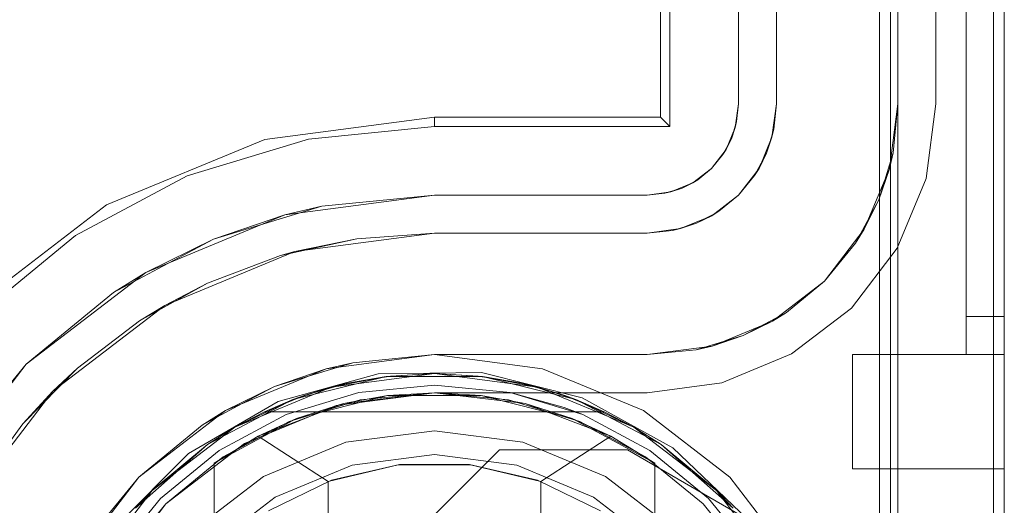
# Model space of a CAD drawing. Extents: x -620 to 300, y 62 to 1112.
# Tile 76 of 235: x -155.714 to -155.455, y 267.432 to 267.56. Entities that reach past the tile are written whole.
import ezdxf

# ---------------------------------------------------------------- set-up
doc = ezdxf.new("R2010")
doc.units = 0
doc.layers.get('0').update_dxf_attribs({"lineweight": 13})

# ---------------------------------------------------------------- blocks, each defined once
blk = doc.blocks.new('Blockreferenz-A06CPVISL0')
at = {"color": 251, "linetype": 'ByBlock', "lineweight": -2, "ltscale": 0.13, "true_color": 0x636363}
for p, q in [((-155.48762, 270.6621), (-155.48762, 267.3621)), ((-155.45474, 267.3621), (-155.45474, 270.6621)), ((-155.45763, 270.64178), (-155.45763, 267.3841)), ((-155.54274, 270.4921), (-155.54274, 267.5321)), ((-155.54527, 270.48957), (-155.54527, 267.53464)), ((-155.52474, 270.4861), (-155.52474, 267.5381)), ((-155.52474, 267.5381), (-155.52474, 270.4861)), ((-155.47274, 267.5381), (-155.47274, 270.4861)), ((-155.47274, 270.4861), (-155.47274, 267.5381)), ((-155.52474, 267.5381), (-155.52556, 267.53189)), ((-155.5252, 267.53342), (-155.52474, 267.5381)), ((-155.52474, 267.5381), (-155.5252, 267.53342)), ((-155.52474, 267.5381), (-155.52474, 267.5381)), ((-155.47533, 267.51843), (-155.47274, 267.5381)), ((-155.47274, 267.5381), (-155.47533, 267.51843)), ((-155.47274, 267.5381), (-155.47274, 267.5381)), ((-155.60474, 267.53464), (-155.6494, 267.52876)), ((-155.54527, 267.53464), (-155.60474, 267.53464)), ((-155.60474, 267.53464), (-155.60474, 267.5321)), ((-155.54527, 267.53464), (-155.54274, 267.5321)), ((-155.60474, 267.5321), (-155.63791, 267.52884)), ((-155.54274, 267.5321), (-155.60474, 267.5321)), ((-155.52556, 267.53189), (-155.52796, 267.5261)), ((-155.5252, 267.53342), (-155.52657, 267.52892)), ((-155.52657, 267.52892), (-155.52556, 267.53189)), ((-155.52556, 267.53189), (-155.5252, 267.53342)), ((-155.6494, 267.52876), (-155.69101, 267.51152)), ((-155.63791, 267.52884), (-155.6698, 267.51916)), ((-155.52657, 267.52892), (-155.52879, 267.52477)), ((-155.52796, 267.5261), (-155.52657, 267.52892)), ((-155.52796, 267.5261), (-155.53177, 267.52113)), ((-155.52879, 267.52477), (-155.52796, 267.5261)), ((-155.53177, 267.52113), (-155.52879, 267.52477)), ((-155.52879, 267.52477), (-155.53177, 267.52113)), ((-155.53177, 267.52113), (-155.53674, 267.51732)), ((-155.53541, 267.51815), (-155.53177, 267.52113)), ((-155.53177, 267.52113), (-155.53541, 267.51815)), ((-155.6698, 267.51916), (-155.69919, 267.50345)), ((-155.53541, 267.51815), (-155.53956, 267.51593)), ((-155.53674, 267.51732), (-155.53541, 267.51815)), ((-155.48292, 267.5001), (-155.47533, 267.51843)), ((-155.47533, 267.51843), (-155.48292, 267.5001)), ((-155.53956, 267.51593), (-155.54406, 267.51457)), ((-155.53674, 267.51732), (-155.54253, 267.51492)), ((-155.54253, 267.51492), (-155.53956, 267.51593)), ((-155.53956, 267.51593), (-155.53674, 267.51732)), ((-155.64408, 267.50893), (-155.60474, 267.5141)), ((-155.60474, 267.5141), (-155.6344, 267.51118)), ((-155.54874, 267.5141), (-155.60474, 267.5141)), ((-155.60474, 267.5141), (-155.54874, 267.5141)), ((-155.60474, 267.5141), (-155.60474, 267.5141)), ((-155.54253, 267.51492), (-155.54874, 267.5141)), ((-155.54874, 267.5141), (-155.54406, 267.51457)), ((-155.54406, 267.51457), (-155.54874, 267.5141)), ((-155.54874, 267.5141), (-155.54874, 267.5141)), ((-155.54406, 267.51457), (-155.54253, 267.51492)), ((-155.69101, 267.51152), (-155.72674, 267.4841)), ((-155.66291, 267.50253), (-155.6344, 267.51118)), ((-155.6344, 267.51118), (-155.64408, 267.50893)), ((-155.68074, 267.49374), (-155.64408, 267.50893)), ((-155.64408, 267.50893), (-155.66291, 267.50253)), ((-155.69919, 267.50345), (-155.72495, 267.48231)), ((-155.68919, 267.48849), (-155.66291, 267.50253)), ((-155.66291, 267.50253), (-155.68074, 267.49374)), ((-155.495, 267.48436), (-155.48292, 267.5001)), ((-155.48292, 267.5001), (-155.495, 267.48436)), ((-155.71222, 267.46959), (-155.68074, 267.49374)), ((-155.68074, 267.49374), (-155.68919, 267.48849)), ((-155.68919, 267.48849), (-155.71222, 267.46959)), ((-155.51074, 267.47229), (-155.495, 267.48436)), ((-155.495, 267.48436), (-155.51074, 267.47229)), ((-155.60474, 267.4721), (-155.63321, 267.46836)), ((-155.57627, 267.46836), (-155.60474, 267.4721)), ((-155.52907, 267.46469), (-155.51074, 267.47229)), ((-155.51074, 267.47229), (-155.52907, 267.46469)), ((-155.73638, 267.4381), (-155.71222, 267.46959)), ((-155.71222, 267.46959), (-155.73113, 267.44655)), ((-155.63321, 267.46836), (-155.65974, 267.45737)), ((-155.61958, 267.46706), (-155.64587, 267.4598)), ((-155.59231, 267.46737), (-155.61958, 267.46706)), ((-155.56587, 267.46072), (-155.59231, 267.46737)), ((-155.54974, 267.45737), (-155.57627, 267.46836)), ((-155.54874, 267.4621), (-155.52907, 267.46469)), ((-155.52907, 267.46469), (-155.54874, 267.4621)), ((-155.63062, 267.4587), (-155.60474, 267.4621)), ((-155.60474, 267.4621), (-155.63062, 267.4587)), ((-155.60474, 267.4621), (-155.54874, 267.4621)), ((-155.54874, 267.4621), (-155.60474, 267.4621)), ((-155.60474, 267.4621), (-155.60474, 267.4621)), ((-155.54874, 267.4621), (-155.54874, 267.4621)), ((-155.64587, 267.4598), (-155.66943, 267.44608)), ((-155.65474, 267.44871), (-155.63062, 267.4587)), ((-155.63062, 267.4587), (-155.65474, 267.44871)), ((-155.542, 267.44754), (-155.56587, 267.46072)), ((-155.65974, 267.45737), (-155.68252, 267.43989)), ((-155.52696, 267.43989), (-155.54974, 267.45737)), ((-155.67545, 267.43282), (-155.65474, 267.44871)), ((-155.65474, 267.44871), (-155.67545, 267.43282)), ((-155.66943, 267.44608), (-155.68871, 267.42679)), ((-155.61443, 267.4203), (-155.58763, 267.4471)), ((-155.61443, 267.4203), (-155.58763, 267.4471)), ((-155.58763, 267.4471), (-155.55394, 267.4471)), ((-155.58763, 267.4471), (-155.55394, 267.4471)), ((-155.58763, 267.4471), (-155.58763, 267.4471)), ((-155.55394, 267.4471), (-155.52228, 267.4287)), ((-155.55394, 267.4471), (-155.55394, 267.4471)), ((-155.55394, 267.4471), (-155.52228, 267.4287)), ((-155.52228, 267.4287), (-155.542, 267.44754)), ((-155.68252, 267.43989), (-155.70001, 267.4171)), ((-155.50948, 267.4171), (-155.52696, 267.43989)), ((-155.69135, 267.4121), (-155.67545, 267.43282)), ((-155.67545, 267.43282), (-155.69135, 267.4121))]:
    blk.add_line(p, q, dxfattribs=at)
blk = doc.blocks.new('Blockreferenz-A06CPVJ0L0')
at = {"color": 9, "linetype": 'ByBlock', "lineweight": -2, "ltscale": 0.13, "true_color": 0xc1c9c4}
for p, q in [((-155.48274, 270.6621), (-155.48274, 267.3621)), ((-155.45474, 267.3621), (-155.45474, 270.6621)), ((-155.45474, 267.3621), (-155.45474, 270.6621)), ((-155.46474, 270.5421), (-155.46474, 267.4821)), ((-155.46474, 267.4821), (-155.46474, 270.5421)), ((-155.45474, 267.4821), (-155.45474, 270.5421)), ((-155.45474, 270.5421), (-155.45474, 267.4821)), ((-155.51474, 270.4861), (-155.51474, 267.5381)), ((-155.48274, 267.5381), (-155.48274, 270.4861)), ((-155.46474, 269.0121), (-155.46474, 267.4721)), ((-155.46474, 269.0121), (-155.46474, 267.4721)), ((-155.45474, 267.4721), (-155.45474, 269.0121)), ((-155.45474, 269.0121), (-155.45474, 267.4721)), ((-155.48474, 268.7121), (-155.48474, 267.3621)), ((-155.51474, 267.5381), (-155.51474, 267.6021)), ((-155.51474, 267.5381), (-155.5159, 267.5293)), ((-155.5154, 267.53147), (-155.51474, 267.5381)), ((-155.51474, 267.5381), (-155.51474, 267.5381)), ((-155.48499, 267.52102), (-155.48274, 267.5381)), ((-155.48401, 267.52523), (-155.48274, 267.5381)), ((-155.48274, 267.5381), (-155.48401, 267.52523)), ((-155.48274, 267.3621), (-155.48274, 267.5381)), ((-155.48274, 267.5381), (-155.48274, 267.5381)), ((-155.5159, 267.5293), (-155.5154, 267.53147)), ((-155.5154, 267.53147), (-155.51578, 267.53019)), ((-155.5159, 267.5293), (-155.5193, 267.5211)), ((-155.51733, 267.52509), (-155.5159, 267.5293)), ((-155.51578, 267.53019), (-155.51647, 267.52793)), ((-155.51647, 267.52793), (-155.51733, 267.52509)), ((-155.5193, 267.5211), (-155.51733, 267.52509)), ((-155.51733, 267.52509), (-155.51873, 267.52248)), ((-155.48401, 267.52523), (-155.48777, 267.51285)), ((-155.48499, 267.52102), (-155.48401, 267.52523)), ((-155.5193, 267.5211), (-155.5247, 267.51406)), ((-155.52047, 267.51922), (-155.5193, 267.5211)), ((-155.51873, 267.52248), (-155.51984, 267.5204)), ((-155.49159, 267.5051), (-155.48499, 267.52102)), ((-155.48777, 267.51285), (-155.48499, 267.52102)), ((-155.5247, 267.51406), (-155.52047, 267.51922)), ((-155.51984, 267.5204), (-155.52047, 267.51922)), ((-155.5247, 267.51406), (-155.53174, 267.50866)), ((-155.52985, 267.50983), (-155.5247, 267.51406)), ((-155.48777, 267.51285), (-155.49387, 267.50144)), ((-155.49159, 267.5051), (-155.48777, 267.51285)), ((-155.53174, 267.50866), (-155.53994, 267.50526)), ((-155.53573, 267.50669), (-155.53174, 267.50866)), ((-155.53311, 267.50809), (-155.53573, 267.50669)), ((-155.53103, 267.5092), (-155.53311, 267.50809)), ((-155.53174, 267.50866), (-155.52985, 267.50983)), ((-155.52985, 267.50983), (-155.53103, 267.5092)), ((-155.53994, 267.50526), (-155.54874, 267.5041)), ((-155.54211, 267.50476), (-155.53994, 267.50526)), ((-155.54083, 267.50515), (-155.54211, 267.50476)), ((-155.53857, 267.50583), (-155.54083, 267.50515)), ((-155.53994, 267.50526), (-155.53573, 267.50669)), ((-155.53573, 267.50669), (-155.53857, 267.50583)), ((-155.50207, 267.49144), (-155.49159, 267.5051)), ((-155.49387, 267.50144), (-155.49159, 267.5051)), ((-155.64524, 267.49821), (-155.6252, 267.50262)), ((-155.6415, 267.49927), (-155.60474, 267.5041)), ((-155.6252, 267.50262), (-155.6415, 267.49927)), ((-155.60474, 267.5041), (-155.6252, 267.50262)), ((-155.6252, 267.50262), (-155.60474, 267.5041)), ((-155.54874, 267.5041), (-155.60474, 267.5041)), ((-155.60474, 267.5041), (-155.54874, 267.5041)), ((-155.60474, 267.5041), (-155.60474, 267.5041)), ((-155.54874, 267.5041), (-155.54211, 267.50476)), ((-155.54874, 267.5041), (-155.54874, 267.5041)), ((-155.50207, 267.49144), (-155.49387, 267.50144)), ((-155.49387, 267.50144), (-155.50207, 267.49144)), ((-155.67574, 267.48508), (-155.6415, 267.49927)), ((-155.64524, 267.49821), (-155.66443, 267.49095)), ((-155.6415, 267.49927), (-155.64524, 267.49821)), ((-155.68237, 267.48101), (-155.66443, 267.49095)), ((-155.66443, 267.49095), (-155.67574, 267.48508)), ((-155.51574, 267.48095), (-155.50207, 267.49144)), ((-155.51208, 267.48323), (-155.50207, 267.49144)), ((-155.50207, 267.49144), (-155.51208, 267.48323)), ((-155.70515, 267.46251), (-155.67574, 267.48508)), ((-155.67574, 267.48508), (-155.68237, 267.48101)), ((-155.51208, 267.48323), (-155.52349, 267.47713)), ((-155.51574, 267.48095), (-155.51208, 267.48323)), ((-155.46474, 267.4821), (-155.46474, 267.48015)), ((-155.45974, 267.4821), (-155.46474, 267.4821)), ((-155.45974, 267.4821), (-155.46474, 267.4821)), ((-155.46474, 267.48015), (-155.46474, 267.4821)), ((-155.45474, 267.4821), (-155.45974, 267.4821)), ((-155.45474, 267.4821), (-155.45974, 267.4821)), ((-155.45474, 267.47952), (-155.45474, 267.4821)), ((-155.45474, 267.4821), (-155.45474, 267.47952)), ((-155.68237, 267.48101), (-155.69869, 267.46858)), ((-155.53166, 267.47435), (-155.51574, 267.48095)), ((-155.52349, 267.47713), (-155.51574, 267.48095)), ((-155.46474, 267.48015), (-155.46474, 267.47828)), ((-155.46474, 267.47828), (-155.46474, 267.48015)), ((-155.45474, 267.4771), (-155.45474, 267.47952)), ((-155.45474, 267.47952), (-155.45474, 267.4771)), ((-155.52349, 267.47713), (-155.53587, 267.47337)), ((-155.53166, 267.47435), (-155.52349, 267.47713)), ((-155.46474, 267.47828), (-155.46474, 267.47655)), ((-155.46474, 267.47655), (-155.46474, 267.47828)), ((-155.46474, 267.47655), (-155.46474, 267.47503)), ((-155.46474, 267.47503), (-155.46474, 267.47655)), ((-155.45474, 267.47503), (-155.45474, 267.4771)), ((-155.45474, 267.4771), (-155.45474, 267.47503)), ((-155.54874, 267.4721), (-155.53166, 267.47435)), ((-155.53587, 267.47337), (-155.53166, 267.47435)), ((-155.46474, 267.47503), (-155.46474, 267.47379)), ((-155.46474, 267.47379), (-155.46474, 267.47503)), ((-155.45474, 267.47344), (-155.45474, 267.47503)), ((-155.45474, 267.47503), (-155.45474, 267.47344)), ((-155.63321, 267.46836), (-155.60474, 267.4721)), ((-155.60474, 267.4721), (-155.6262, 267.46999)), ((-155.60474, 267.4721), (-155.54874, 267.4721)), ((-155.58484, 267.4721), (-155.60474, 267.4721)), ((-155.60474, 267.4721), (-155.60474, 267.4721)), ((-155.56571, 267.4721), (-155.58484, 267.4721)), ((-155.54874, 267.4721), (-155.56571, 267.4721)), ((-155.54874, 267.4721), (-155.53587, 267.47337)), ((-155.53587, 267.47337), (-155.54874, 267.4721)), ((-155.54874, 267.4721), (-155.54874, 267.4721)), ((-155.49474, 267.4721), (-155.49474, 267.46434)), ((-155.46474, 267.4721), (-155.49474, 267.4721)), ((-155.49474, 267.4721), (-155.49474, 267.46434)), ((-155.49474, 267.4721), (-155.49474, 267.4721)), ((-155.46474, 267.4721), (-155.49474, 267.4721)), ((-155.46474, 267.47379), (-155.46474, 267.47287)), ((-155.46474, 267.47287), (-155.46474, 267.47379)), ((-155.46474, 267.47287), (-155.46474, 267.4723)), ((-155.46474, 267.4723), (-155.46474, 267.47287)), ((-155.46474, 267.4723), (-155.46474, 267.4721)), ((-155.46474, 267.4721), (-155.46474, 267.4723)), ((-155.46474, 267.4721), (-155.45974, 267.4721)), ((-155.46474, 267.4721), (-155.45474, 267.4721)), ((-155.46474, 267.4721), (-155.46474, 267.4721)), ((-155.46474, 267.4721), (-155.46474, 267.4721)), ((-155.46474, 267.4721), (-155.46474, 267.4721)), ((-155.46474, 267.4721), (-155.46474, 267.4721)), ((-155.46474, 267.4721), (-155.46474, 267.4721)), ((-155.45974, 267.4721), (-155.46474, 267.4721)), ((-155.46474, 267.4721), (-155.46474, 267.4721)), ((-155.46474, 267.4721), (-155.45474, 267.4721)), ((-155.45974, 267.4721), (-155.45474, 267.4721)), ((-155.45474, 267.4721), (-155.45974, 267.4721)), ((-155.45474, 267.47245), (-155.45474, 267.47344)), ((-155.45474, 267.47344), (-155.45474, 267.47245)), ((-155.45474, 267.4721), (-155.45474, 267.47245)), ((-155.45474, 267.47245), (-155.45474, 267.4721)), ((-155.45474, 267.46434), (-155.45474, 267.4721)), ((-155.45474, 267.4721), (-155.45474, 267.4721)), ((-155.45474, 267.4721), (-155.45474, 267.46434)), ((-155.63765, 267.46652), (-155.63035, 267.46873)), ((-155.6262, 267.46999), (-155.63321, 267.46836)), ((-155.63035, 267.46873), (-155.6262, 267.46999)), ((-155.71305, 267.45394), (-155.69869, 267.46858)), ((-155.69869, 267.46858), (-155.70515, 267.46251)), ((-155.65974, 267.45737), (-155.63321, 267.46836)), ((-155.63321, 267.46836), (-155.64684, 267.46373)), ((-155.64684, 267.46373), (-155.63765, 267.46652)), ((-155.64684, 267.46373), (-155.65974, 267.45737)), ((-155.65531, 267.45921), (-155.64684, 267.46373)), ((-155.60474, 267.4641), (-155.62464, 267.46214)), ((-155.62464, 267.46214), (-155.60474, 267.4641)), ((-155.58484, 267.46214), (-155.60474, 267.4641)), ((-155.60474, 267.4641), (-155.58484, 267.46214)), ((-155.49474, 267.46434), (-155.49474, 267.4571)), ((-155.49474, 267.46434), (-155.49474, 267.4571)), ((-155.45474, 267.4571), (-155.45474, 267.46434)), ((-155.45474, 267.46434), (-155.45474, 267.4571)), ((-155.72772, 267.4331), (-155.70515, 267.46251)), ((-155.70515, 267.46251), (-155.71305, 267.45394)), ((-155.62464, 267.46214), (-155.64378, 267.45634)), ((-155.64378, 267.45634), (-155.62464, 267.46214)), ((-155.60474, 267.4621), (-155.62425, 267.46018)), ((-155.58523, 267.46018), (-155.60474, 267.4621)), ((-155.56571, 267.45634), (-155.58484, 267.46214)), ((-155.57063, 267.45823), (-155.58484, 267.46214)), ((-155.58484, 267.46214), (-155.57063, 267.45823)), ((-155.66204, 267.45561), (-155.65531, 267.45921)), ((-155.62425, 267.46018), (-155.64301, 267.45449)), ((-155.56647, 267.45449), (-155.58523, 267.46018)), ((-155.68252, 267.43989), (-155.65974, 267.45737)), ((-155.65974, 267.45737), (-155.66586, 267.45357)), ((-155.64378, 267.45634), (-155.66141, 267.44691)), ((-155.66141, 267.44691), (-155.64378, 267.45634)), ((-155.56571, 267.45634), (-155.57063, 267.45823)), ((-155.57063, 267.45823), (-155.56571, 267.45634)), ((-155.54807, 267.44691), (-155.56571, 267.45634)), ((-155.56571, 267.45634), (-155.54807, 267.44691)), ((-155.49474, 267.4571), (-155.49474, 267.45089)), ((-155.49474, 267.4571), (-155.49474, 267.45089)), ((-155.45474, 267.45089), (-155.45474, 267.4571)), ((-155.45474, 267.4571), (-155.45474, 267.45089)), ((-155.71305, 267.45394), (-155.72515, 267.43737)), ((-155.66586, 267.45357), (-155.68252, 267.43989)), ((-155.66586, 267.45357), (-155.66204, 267.45561)), ((-155.64301, 267.45449), (-155.6603, 267.44525)), ((-155.54919, 267.44525), (-155.56647, 267.45449)), ((-155.60474, 267.4521), (-155.62804, 267.44904)), ((-155.60474, 267.4521), (-155.62804, 267.44904)), ((-155.58145, 267.44904), (-155.60474, 267.4521)), ((-155.58145, 267.44904), (-155.60474, 267.4521)), ((-155.49474, 267.45089), (-155.49474, 267.44612)), ((-155.49474, 267.45089), (-155.49474, 267.44612)), ((-155.45474, 267.44612), (-155.45474, 267.45089)), ((-155.45474, 267.45089), (-155.45474, 267.44612)), ((-155.62804, 267.44904), (-155.64974, 267.44005)), ((-155.62804, 267.44904), (-155.64974, 267.44005)), ((-155.55974, 267.44005), (-155.58145, 267.44904)), ((-155.55974, 267.44005), (-155.58145, 267.44904)), ((-155.66141, 267.44691), (-155.67687, 267.43423)), ((-155.67687, 267.43423), (-155.66141, 267.44691)), ((-155.60474, 267.44586), (-155.62642, 267.44301)), ((-155.62642, 267.44301), (-155.60474, 267.44586)), ((-155.58306, 267.44301), (-155.60474, 267.44586)), ((-155.60474, 267.44586), (-155.58306, 267.44301)), ((-155.53262, 267.43423), (-155.54807, 267.44691)), ((-155.54807, 267.44691), (-155.53262, 267.43423)), ((-155.49474, 267.44612), (-155.49474, 267.44313)), ((-155.49474, 267.44612), (-155.49474, 267.44313)), ((-155.45474, 267.44313), (-155.45474, 267.44612)), ((-155.45474, 267.44612), (-155.45474, 267.44313)), ((-155.6603, 267.44525), (-155.67545, 267.43282)), ((-155.62642, 267.44301), (-155.64662, 267.43464)), ((-155.64662, 267.43464), (-155.62642, 267.44301)), ((-155.56286, 267.43464), (-155.58306, 267.44301)), ((-155.58306, 267.44301), (-155.56286, 267.43464)), ((-155.53403, 267.43282), (-155.54919, 267.44525)), ((-155.49474, 267.44313), (-155.49474, 267.4421)), ((-155.49474, 267.44313), (-155.49474, 267.4421)), ((-155.45474, 267.4421), (-155.45474, 267.44313)), ((-155.45474, 267.44313), (-155.45474, 267.4421)), ((-155.49474, 267.4421), (-155.45474, 267.4421)), ((-155.49474, 267.4421), (-155.49474, 267.4421)), ((-155.49474, 267.4421), (-155.45474, 267.4421)), ((-155.45474, 267.4421), (-155.45474, 267.4421)), ((-155.70001, 267.4171), (-155.68252, 267.43989)), ((-155.68252, 267.43989), (-155.6962, 267.42322)), ((-155.64974, 267.44005), (-155.66838, 267.42574)), ((-155.64974, 267.44005), (-155.66838, 267.42574)), ((-155.5411, 267.42574), (-155.55974, 267.44005)), ((-155.5411, 267.42574), (-155.55974, 267.44005)), ((-155.67687, 267.43423), (-155.68955, 267.41877)), ((-155.68955, 267.41877), (-155.67687, 267.43423)), ((-155.67545, 267.43282), (-155.68789, 267.41766)), ((-155.64662, 267.43464), (-155.66397, 267.42133)), ((-155.66397, 267.42133), (-155.64662, 267.43464)), ((-155.54552, 267.42133), (-155.56286, 267.43464)), ((-155.56286, 267.43464), (-155.54552, 267.42133)), ((-155.5216, 267.41766), (-155.53403, 267.43282)), ((-155.51993, 267.41877), (-155.53262, 267.43423)), ((-155.53262, 267.43423), (-155.51993, 267.41877))]:
    blk.add_line(p, q, dxfattribs=at)
blk = doc.blocks.new('Blockreferenz-A06CPVJAL0')
at = {"color": 0, "linetype": 'ByBlock', "lineweight": -2, "ltscale": 0.13}
for p, q in [((-155.64201, 267.46027), (-155.61741, 267.46634)), ((-155.61741, 267.46634), (-155.64201, 267.46027)), ((-155.63192, 267.46353), (-155.60474, 267.4671)), ((-155.60474, 267.4671), (-155.63192, 267.46353)), ((-155.61741, 267.46634), (-155.63192, 267.46353)), ((-155.61627, 267.46647), (-155.62766, 267.46457)), ((-155.61627, 267.46647), (-155.62766, 267.46457)), ((-155.61741, 267.46634), (-155.62766, 267.46457)), ((-155.60474, 267.4671), (-155.61741, 267.46634)), ((-155.61627, 267.46647), (-155.61741, 267.46634)), ((-155.61741, 267.46634), (-155.59207, 267.46634)), ((-155.59207, 267.46634), (-155.61741, 267.46634)), ((-155.60474, 267.4671), (-155.61627, 267.46647)), ((-155.60474, 267.4671), (-155.61627, 267.46647)), ((-155.59322, 267.46647), (-155.60474, 267.4671)), ((-155.59207, 267.46634), (-155.60474, 267.4671)), ((-155.60474, 267.4671), (-155.57757, 267.46353)), ((-155.59322, 267.46647), (-155.60474, 267.4671)), ((-155.57757, 267.46353), (-155.60474, 267.4671)), ((-155.59207, 267.46634), (-155.59322, 267.46647)), ((-155.58183, 267.46457), (-155.59322, 267.46647)), ((-155.58183, 267.46457), (-155.59322, 267.46647)), ((-155.58183, 267.46457), (-155.59207, 267.46634)), ((-155.59207, 267.46634), (-155.56748, 267.46027)), ((-155.57757, 267.46353), (-155.59207, 267.46634)), ((-155.56748, 267.46027), (-155.59207, 267.46634)), ((-155.65724, 267.45304), (-155.63192, 267.46353)), ((-155.63192, 267.46353), (-155.65724, 267.45304)), ((-155.63192, 267.46353), (-155.64201, 267.46027)), ((-155.63877, 267.46144), (-155.62766, 267.46457)), ((-155.63192, 267.46353), (-155.63877, 267.46144)), ((-155.63016, 267.46387), (-155.63573, 267.4623)), ((-155.62766, 267.46457), (-155.63192, 267.46353)), ((-155.62766, 267.46457), (-155.63016, 267.46387)), ((-155.58183, 267.46457), (-155.57072, 267.46144)), ((-155.57757, 267.46353), (-155.58183, 267.46457)), ((-155.57933, 267.46387), (-155.58183, 267.46457)), ((-155.57375, 267.4623), (-155.57933, 267.46387)), ((-155.57072, 267.46144), (-155.57757, 267.46353)), ((-155.56748, 267.46027), (-155.57757, 267.46353)), ((-155.57757, 267.46353), (-155.55224, 267.45304)), ((-155.55224, 267.45304), (-155.57757, 267.46353)), ((-155.63877, 267.46144), (-155.64946, 267.4571)), ((-155.63877, 267.46144), (-155.64946, 267.4571)), ((-155.63877, 267.46144), (-155.64201, 267.46027)), ((-155.61709, 267.46134), (-155.64102, 267.45529)), ((-155.63573, 267.4623), (-155.63877, 267.46144)), ((-155.60474, 267.4621), (-155.62863, 267.45921)), ((-155.61709, 267.46134), (-155.62863, 267.45921)), ((-155.60474, 267.4621), (-155.61709, 267.46134)), ((-155.5924, 267.46134), (-155.61709, 267.46134)), ((-155.5924, 267.46134), (-155.60474, 267.4621)), ((-155.58085, 267.45921), (-155.60474, 267.4621)), ((-155.56847, 267.45529), (-155.5924, 267.46134)), ((-155.58085, 267.45921), (-155.5924, 267.46134)), ((-155.57072, 267.46144), (-155.57375, 267.4623)), ((-155.56748, 267.46027), (-155.57072, 267.46144)), ((-155.56002, 267.4571), (-155.57072, 267.46144)), ((-155.56002, 267.4571), (-155.57072, 267.46144)), ((-155.66444, 267.44848), (-155.64201, 267.46027)), ((-155.64201, 267.46027), (-155.66444, 267.44848)), ((-155.64201, 267.46027), (-155.65724, 267.45304)), ((-155.62863, 267.45921), (-155.65114, 267.45069)), ((-155.64201, 267.46027), (-155.64946, 267.4571)), ((-155.62863, 267.45921), (-155.64102, 267.45529)), ((-155.56847, 267.45529), (-155.58085, 267.45921)), ((-155.55834, 267.45069), (-155.58085, 267.45921)), ((-155.56002, 267.4571), (-155.56748, 267.46027)), ((-155.56748, 267.46027), (-155.54505, 267.44848)), ((-155.55224, 267.45304), (-155.56748, 267.46027)), ((-155.54505, 267.44848), (-155.56748, 267.46027)), ((-155.64946, 267.4571), (-155.65724, 267.45304)), ((-155.64946, 267.4571), (-155.56002, 267.4571)), ((-155.64946, 267.4571), (-155.64946, 267.4571)), ((-155.64946, 267.4571), (-155.56002, 267.4571)), ((-155.55224, 267.45304), (-155.56002, 267.4571)), ((-155.56002, 267.4571), (-155.56002, 267.4571)), ((-155.64102, 267.45529), (-155.66274, 267.44357)), ((-155.64102, 267.45529), (-155.65114, 267.45069)), ((-155.54674, 267.44357), (-155.56847, 267.45529)), ((-155.55834, 267.45069), (-155.56847, 267.45529)), ((-155.67899, 267.43635), (-155.65724, 267.45304)), ((-155.65724, 267.45304), (-155.67899, 267.43635)), ((-155.65724, 267.45304), (-155.66444, 267.44848)), ((-155.65724, 267.45304), (-155.66444, 267.44848)), ((-155.65114, 267.45069), (-155.66274, 267.44357)), ((-155.66274, 267.44357), (-155.65114, 267.45069)), ((-155.65114, 267.45069), (-155.63274, 267.43875)), ((-155.57674, 267.43875), (-155.55834, 267.45069)), ((-155.54674, 267.44357), (-155.55834, 267.45069)), ((-155.54674, 267.44357), (-155.55834, 267.45069)), ((-155.54505, 267.44848), (-155.55224, 267.45304)), ((-155.54505, 267.44848), (-155.55224, 267.45304)), ((-155.55224, 267.45304), (-155.5305, 267.43635)), ((-155.5305, 267.43635), (-155.55224, 267.45304)), ((-155.68339, 267.43167), (-155.66444, 267.44848)), ((-155.66444, 267.44848), (-155.68339, 267.43167)), ((-155.66444, 267.44848), (-155.67899, 267.43635)), ((-155.66444, 267.44848), (-155.67899, 267.43635)), ((-155.54505, 267.44848), (-155.52609, 267.43167)), ((-155.5305, 267.43635), (-155.54505, 267.44848)), ((-155.5305, 267.43635), (-155.54505, 267.44848)), ((-155.52609, 267.43167), (-155.54505, 267.44848)), ((-155.66274, 267.44357), (-155.66274, 267.4195)), ((-155.66274, 267.28064), (-155.66274, 267.44357)), ((-155.66274, 267.44357), (-155.66274, 267.44357)), ((-155.63274, 267.43875), (-155.61425, 267.44315)), ((-155.61394, 267.44318), (-155.63187, 267.43907)), ((-155.61425, 267.44315), (-155.59524, 267.44315)), ((-155.59555, 267.44318), (-155.61394, 267.44318)), ((-155.57762, 267.43907), (-155.59555, 267.44318)), ((-155.59524, 267.44315), (-155.57674, 267.43875)), ((-155.54674, 267.4195), (-155.54674, 267.44357)), ((-155.54674, 267.44357), (-155.54674, 267.44357)), ((-155.54674, 267.44357), (-155.54674, 267.28064)), ((-155.63187, 267.43907), (-155.64841, 267.43104)), ((-155.63274, 267.43875), (-155.63274, 267.28546)), ((-155.56107, 267.43104), (-155.57762, 267.43907)), ((-155.57674, 267.28546), (-155.57674, 267.43875)), ((-155.69568, 267.4146), (-155.67899, 267.43635)), ((-155.67899, 267.43635), (-155.69568, 267.4146)), ((-155.67899, 267.43635), (-155.68339, 267.43167)), ((-155.67899, 267.43635), (-155.68339, 267.43167)), ((-155.52609, 267.43167), (-155.5305, 267.43635)), ((-155.52609, 267.43167), (-155.5305, 267.43635)), ((-155.5305, 267.43635), (-155.51381, 267.4146)), ((-155.51381, 267.4146), (-155.5305, 267.43635))]:
    blk.add_line(p, q, dxfattribs=at)

msp = doc.modelspace()

# ---------------------------------------------------------------- block references
at = {"ltscale": 0.13}
for name in ['Blockreferenz-A06CPVISL0', 'Blockreferenz-A06CPVJ0L0', 'Blockreferenz-A06CPVJAL0']:
    msp.add_blockref(name, (0, 0), dxfattribs=at)

doc.saveas('drawing.dxf')
